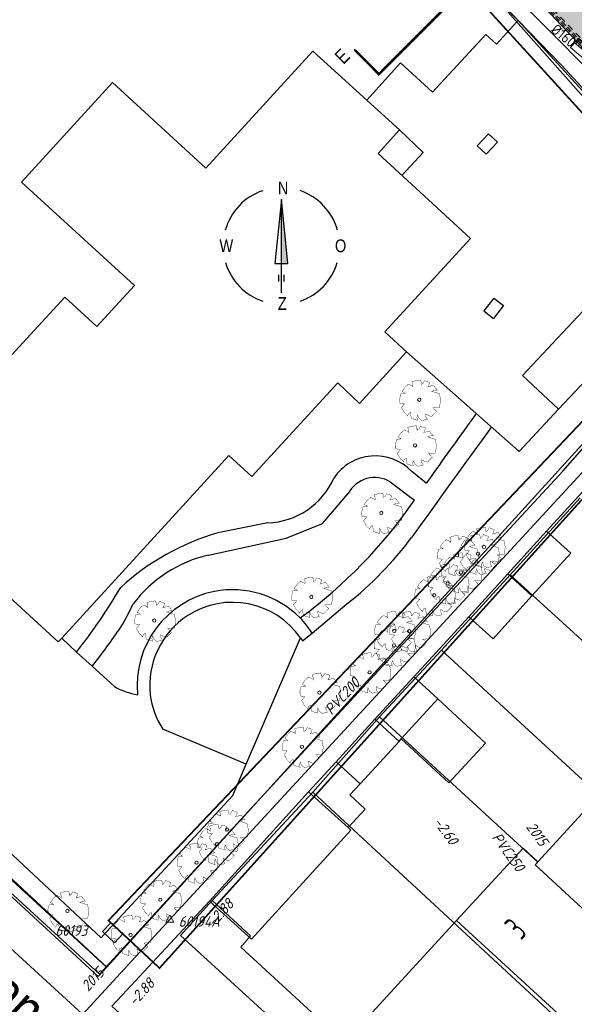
# Model space of a CAD drawing. Header units: metres. Extents: x 111546 to 149831, y 498798 to 507863.
# Tile 166 of 256: x 111850 to 111884, y 501524 to 501584. Entities that reach past the tile are written whole.
import ezdxf
from ezdxf.enums import TextEntityAlignment as Align

# ---------------------------------------------------------------- set-up
doc = ezdxf.new("R2010")
doc.units = ezdxf.units.M
for name, pattern in [('CENTER', [50.8, 31.75, -6.35, 6.35, -6.35]), ('DASHDOT', [25.4, 12.7, -6.35, 0, -6.35]), ('DASHDOT2', [12.7, 6.35, -3.175, 0, -3.175]), ('DASHED', [19.05, 12.7, -6.35]), ('JIS_02_0.7', [1.35, 0.75, -0.6])]:
    doc.linetypes.add(name, pattern=pattern)
for name, color, linetype in [('0-dwarsprofiel locatie', 5, 'CENTER'), ('0-noordpijl', 7, 'Continuous'), ('0-werkgrens', 210, 'FENCELINE1'), ('2-bs-Put Koppelstuk', 1, 'Continuous'), ('2-bs-Put Koppelstuk  nummer', 253, 'Continuous'), ('2-bs-Streng gemengd aanlegjaar', 252, 'Continuous'), ('2-bs-Streng regenwater  aanlegjaar', 252, 'Continuous'), ('2-bs-Streng regenwater  bobtot', 252, 'Continuous'), ('2-bs-Streng regenwater diameter', 252, 'Continuous'), ('2-bs-Streng verb vwa', 252, 'DASHED'), ('2-vw-DWA Put inspectie nummer', 54, 'Continuous'), ('2-vw-DWA-streng-volschuimen-PVC 200', 252, 'RI-VOLSCHUIMEN'), ('2-vw-Streng gemengd  bobtot', 54, 'Continuous'), ('2-vw-Streng gemengd diameter', 54, 'Continuous'), ('3-bs-straatkolk', 252, 'Continuous'), ('3-NW-HV-316010+318010-Afwerken zandbed voor wegfundering en menggranulaat-opp', 20, 'Continuous'), ('3-vw-band-ob 10x20', 53, 'JIS_02_0.7'), ('3-vw-HV-304010-Opbreken tegels-opp', 150, 'AI-KADASTRAAL'), ('B01_HOOFDGEBOUW', 1, 'Continuous'), ('B02_BIJGEBOUW', 1, 'Continuous'), ('B07_TUSSENMUUR', 1, 'Continuous'), ('B16_LUIFEL', 10, 'Continuous'), ('Default', 10, 'Continuous'), ('Q26_BOOM', 252, 'Continuous'), ('T02_RASTER', 252, 'Continuous'), ('V02_KNTOPENVERH', 252, 'Continuous'), ('V03_KNTTEGELPAD', 252, 'Continuous'), ('Z02_HUISNUMMER', 7, 'Continuous'), ('Z06_STRAATNAAM', 7, 'Continuous')]:
    doc.layers.add(name, color=color, linetype=linetype)
for name, color, linetype, lineweight in [('0-kadastrale percelen', 253, 'AI-KADASTRAAL', 9), ('2-nw-inlaat-hwa 160', 61, 'Continuous', 15), ('2-YY-kolkleiding HWA 160mm', 90, 'Continuous', 35), ('3-nw-band-trb18-20x20-achterkant-stelspecie', 103, 'DASHDOT2', 15), ('3-nw-band-trb18-20x20-voorkant-stelspecie', 103, 'Continuous', 15), ('3-nw-BSS-wit-tussen tegels en asfalt fietspad', 2, 'DASHED', 13), ('3-vw-asfalt-frezen 35 mm-hatch', 7, 'Continuous', 15), ('3-vw-kolk-trottoirkolk', 50, 'Continuous', 13)]:
    doc.layers.add(name, color=color, linetype=linetype, lineweight=lineweight)
doc.layers.add('3-nw-menggranulaat', color=7, linetype='Continuous', lineweight=13, true_color=0xebebeb)
doc.styles.get("Standard").update_dxf_attribs({"font": 'isocp-ie.shx'})
doc.styles.add('veysel', font='isocp-ie.shx', dxfattribs={"height": 0.1})
doc.styles.add('Zaanstad', font='ARIALN.TTF')
doc.styles.add('Zaanstad 1-500 2.5mm', font='ARIALN.TTF', dxfattribs={"height": 1.25})
doc.linetypes.add('AI-KADASTRAAL', pattern='A,5.5,-2,["K",Standard,S=1.8,R=0,X=0,Y=-0.9],-2,5.5,-2,[5,NLCS.SHX,S=0.75,R=0,X=0,Y=0],-2', length=19)
doc.linetypes.add('FENCELINE1', pattern='A,6.35,-2.54,[133,ltypeshp.shx,S=2.54,R=0,X=-2.54,Y=0],-2.54,25.4', length=36.83)
doc.linetypes.add('RI-VOLSCHUIMEN', pattern='A,0,[50,NLCS.SHX,S=0.5,R=0,X=0,Y=0],4', length=4)
pattern_1 = [(294.51638, (112010.33835, 501946.37295), (-0.2375469, -0.6359021), [0.4, -0.56]), (294.51638, (112010.27896, 501946.21397), (-0.2375469, -0.6359021), [0.16, -0.8]), (294.51638, (112010.49732, 501946.31356), (-0.2375469, -0.6359021), [0.16, -0.8])]

# ---------------------------------------------------------------- blocks, each defined once
blk = doc.blocks.new('Q26')
at = {"linetype": 'Continuous', "lineweight": 20, "const_width": 0.0225}
blk.add_lwpolyline([(0.757, 0.516), (1.237, 0.371), (1.308, -0.046), (1.235, -0.463), (0.83, -0.494), (1.061, -0.711), (0.757, -1.022), (0.565, -0.971), (0.395, -0.867), (0.404, -1.032), (0.49, -1.198), (0.163, -1.271), (-0.015, -1.136), (-0.097, -0.929), (-0.141, -1.084), (-0.112, -1.255), (-0.489, -1.131), (-0.532, -0.774), (-0.668, -0.854), (-0.707, -0.996), (-0.927, -0.766), (-1.083, -0.479), (-0.894, -0.246), (-1.181, -0.203), (-1.187, 0.104), (-1.122, 0.367), (-0.847, 0.398), (-1.04, 0.503), (-0.879, 0.749), (-0.663, 0.95), (-0.402, 0.826), (-0.388, 0.795), (-0.382, 0.942), (-0.452, 1.088), (-0.194, 1.172), (0.076, 1.199), (0.118, 1.07), (0.119, 0.935), (0.148, 0.935), (0.252, 1.031), (0.325, 1.167), (0.626, 1.059), (0.6, 0.925), (0.525, 0.78), (0.856, 0.885), (1.105, 0.593), (0.924, 0.584)], close=True, dxfattribs=at)
at = {"linetype": 'Continuous', "lineweight": 20}
blk.add_circle((0.001, -0.001), 0.0983, dxfattribs=at)
blk = doc.blocks.new('KOPP_1')
at = {"layer": '2-bs-Put Koppelstuk', "linetype": 'Continuous', "lineweight": 13}
for p, q in [((-0.516, 0.028), (-0.267, 0.459)), ((-0.516, 0.028), (-0.018, 0.028)), ((-0.018, 0.028), (-0.267, 0.459))]:
    blk.add_line(p, q, dxfattribs=at)
blk = doc.blocks.new('KOPP')
at = {"layer": '2-bs-Put Koppelstuk', "linetype": 'Continuous', "lineweight": 13}
blk.add_blockref('KOPP_1', (0.268, -0.183), dxfattribs=at)
blk = doc.blocks.new('KOLK_M')
at = {"color": 0}
for p, q in [((-0.404, 0.475), (-0.569, -0.255)), ((0.569, 0.255), (-0.404, 0.475)), ((0.569, 0.255), (0.404, -0.475)), ((0.404, -0.475), (-0.569, -0.255))]:
    blk.add_line(p, q, dxfattribs=at)
blk = doc.blocks.new('straatkolk_M')
at = {"linetype": 'Continuous'}
for p, q in [((-0.404, 0.475), (-0.569, -0.255)), ((0.569, 0.255), (-0.404, 0.475)), ((0.569, 0.255), (0.404, -0.475)), ((0.404, -0.475), (-0.569, -0.255))]:
    blk.add_line(p, q, dxfattribs=at)
blk = doc.blocks.new('Bestaande trottoirkolk')
for points in [[(-0.4, 0.374), (-0.4, 0.748)], [(-0.2, 0.374), (-0.2, 0.748)], [(0, 0.374), (0, 0.748)], [(0.2, 0.374), (0.2, 0.748)], [(0.4, 0.374), (0.4, 0.748)], [(-0.499, 0.374), (0.499, 0.374)]]:
    blk.add_lwpolyline(points)
at = {"rotation": 12.74062106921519}
blk.add_blockref('straatkolk_M', (0, 0.374), dxfattribs=at)
blk = doc.blocks.new('Noordpijl 3 Zaanstad')
at = {"layer": '0-noordpijl'}
for p, q in [((0, 14.5), (-2, -5.5)), ((2, -5.5), (0, 14.5)), ((0, -14.5), (0, 14.5)), ((-2, -5.5), (2, -5.5)), ((-0.75, -11), (-0.75, -9)), ((0.75, -9), (0.75, -11))]:
    blk.add_line(p, q, dxfattribs=at)
for start, end in [(108.7194, 164.2851), (15.7149, 71.3077), (196.4425, 251.2806), (288.6923, 343.5575)]:
    blk.add_arc((0, 0), 18.08, start, end, dxfattribs=at)
blk.add_solid([(0, 14.5), (2, -5.5), (0, -5.5)], dxfattribs=at)
at = {"layer": '0-noordpijl', "style": 'Zaanstad'}
for s, p in [('N', (-1.12, 15.97)), ('W', (-19.21, -1.93)), ('O', (16.61, -1.93)), ('Z', (-1.12, -19.83))]:
    blk.add_text(s, height=3.95, dxfattribs=at).set_placement(p)

msp = doc.modelspace()

# ---------------------------------------------------------------- hatches: boundary and pattern name
at = {"layer": '3-nw-menggranulaat', "ltscale": 0.02}
h = msp.add_hatch(color=256, dxfattribs=at)
h.dxf.hatch_style = 1
edge = h.paths.add_edge_path()
edge.add_arc((112001.698, 501254.9293), 191.0978, 65.157628, 68.54918, ccw=False)
edge.add_arc((112051.5937, 501362.7078), 72.3301, 58.728744, 65.15638, ccw=False)
edge.add_arc((112051.9885, 501363.7727), 71.2153, 53.128423, 58.555518, ccw=False)
edge.add_arc((112109.7502, 501439.076), 23.7066, 230.651268, 256.577824)
edge.add_line((112104.2473, 501416.0169), (112103.2894, 501419.9684))
edge.add_arc((112112.977, 501444.7965), 26.6512, 237.881473, 248.684987, ccw=False)
edge.add_arc((112164.7613, 501522.5479), 120.0615, 234.033446, 236.678612, ccw=False)
edge.add_arc((112059.1446, 501375.1409), 61.2836, 55.054594, 58.728773)
edge.add_arc((112051.5933, 501362.7072), 75.8308, 58.728773, 65.156409)
edge.add_arc((112001.698, 501254.9293), 194.5978, 65.157628, 68.549965)
edge.add_arc((110702.9936, 497927.1044), 3766.8587, 68.6746807, 68.8977944)
edge.add_arc((112177.1944, 501730.1081), 311.9351, 242.796586, 247.770921, ccw=False)
edge.add_arc((112034.708, 501452.9589), 0.305, 164.692197, 247.829501, ccw=False)
edge.add_line((112034.4139, 501453.0394), (112034.5326, 501453.2655))
edge.add_line((112034.5326, 501453.2655), (112031.5168, 501454.8335))
edge.add_line((112031.5168, 501454.8335), (112031.0519, 501453.9907))
edge.add_arc((112030.7892, 501454.1356), 0.3, 231.130165, 331.11964, ccw=False)
edge.add_line((112030.6009, 501453.902), (112028.9217, 501455.2555))
edge.add_arc((112008.6918, 501427.6832), 34.1977, 53.732452, 61.203333)
edge.add_arc((112196.9704, 501771.6456), 357.9235, 232.750083, 241.314196, ccw=False)
edge.add_arc((111980.5292, 501486.9543), 0.3, 141.946299, 226.274034, ccw=False)
edge.add_line((111980.293, 501487.1392), (111980.4168, 501487.2974))
edge.add_line((111980.4168, 501487.2974), (111977.7245, 501489.3714))
edge.add_line((111977.7245, 501489.3714), (111977.5962, 501489.2129))
edge.add_arc((111977.3591, 501489.3967), 0.3, 231.946299, 322.224152, ccw=False)
edge.add_arc((112183.8463, 501755.0102), 336.7335, 231.040572, 232.138425, ccw=False)
edge.add_arc((112182.5932, 501757.506), 337.8959, 220.566267, 231.471905, ccw=False)
edge.add_line((111925.9091, 501537.7631), (111924.814, 501538.9138))
edge.add_line((111924.814, 501538.9138), (111924.2688, 501539.4794))
edge.add_line((111924.2688, 501539.4794), (111923.5727, 501540.1514))
edge.add_line((111923.5727, 501540.1514), (111923.062, 501540.6079))
edge.add_line((111923.062, 501540.6079), (111921.6684, 501541.8303))
edge.add_line((111921.6684, 501541.8303), (111920.9772, 501542.4758))
edge.add_line((111920.9772, 501542.4758), (111919.1418, 501544.1465))
edge.add_line((111919.1418, 501544.1465), (111913.4894, 501549.4428))
edge.add_line((111913.4894, 501549.4428), (111910.022, 501552.7518))
edge.add_arc((111923.8992, 501567.7123), 20.4057, 215.191701, 227.151168, ccw=False)
edge.add_line((111907.2231, 501555.9522), (111906.5301, 501556.9348))
edge.add_line((111906.5301, 501556.9348), (111901.6864, 501564.2844))
edge.add_arc((111902.3519, 501564.7283), 0.8, 131.723992, 213.705976, ccw=False)
edge.add_line((111901.8195, 501565.3254), (111902.7886, 501566.1896))
edge.add_line((111902.7886, 501566.1896), (111900.5994, 501568.6589))
edge.add_line((111900.5994, 501568.6589), (111900.1549, 501568.2625))
edge.add_arc((111899.6225, 501568.8596), 0.8, 216.717072, 311.723992, ccw=False)
edge.add_line((111898.9812, 501568.3813), (111897.54, 501570.3136))
edge.add_arc((111772.2737, 501477.014), 156.1937, 36.679082, 48.164313)
edge.add_line((111876.4543, 501593.3878), (111874.8319, 501591.4998))
edge.add_arc((111771.4048, 501476.2953), 154.8201, 36.700144, 48.083473, ccw=False)
edge.add_line((111895.5355, 501568.8199), (111898.8593, 501564.0338))
edge.add_line((111898.8593, 501564.0338), (111905.3584, 501554.1339))
edge.add_line((111905.3584, 501554.1339), (111906.9046, 501552.4156))
edge.add_line((111906.9046, 501552.4156), (111913.78, 501545.912))
edge.add_arc((111912.8891, 501544.9653), 1.3, -43.260185, 46.739815, ccw=False)
edge.add_line((111913.8359, 501544.0744), (111913.7325, 501543.9646))
edge.add_line((111913.7325, 501543.9646), (111915.8445, 501541.9772))
edge.add_line((111915.8445, 501541.9772), (111915.9441, 501542.0831))
edge.add_arc((111916.8908, 501541.1922), 1.3, 47.690382, 136.739815, ccw=False)
edge.add_line((111917.7659, 501542.1535), (111919.3503, 501540.7113))
edge.add_line((111919.3503, 501540.7113), (111920.0576, 501540.0508))
edge.add_line((111920.0576, 501540.0508), (111921.471, 501538.811))
edge.add_line((111921.471, 501538.811), (111921.9389, 501538.3928))
edge.add_line((111921.9389, 501538.3928), (111922.5707, 501537.7827))
edge.add_line((111922.5707, 501537.7827), (111923.0807, 501537.2536))
edge.add_line((111923.0807, 501537.2536), (111924.129, 501536.1523))
edge.add_arc((112182.606, 501757.5182), 340.3135, 220.57754, 231.46588)
edge.add_arc((112197.293, 501772.0462), 360.8357, 231.07875, 241.303034)
edge.add_arc((112007.7091, 501426.1344), 33.6227, 49.733433, 60.964551, ccw=False)
edge.add_arc((112028.8645, 501451.2589), 0.7839, -83.369488, 42.653983, ccw=False)
edge.add_line((112028.955, 501450.4803), (112031.5441, 501448.28))
edge.add_line((112031.5441, 501448.28), (112031.8857, 501448.6756))
edge.add_arc((112033.171, 501447.5628), 1.7, 62.971695, 139.114616, ccw=False)
edge.add_arc((112177.1547, 501730.0166), 315.3354, 242.989412, 247.77186)
edge.add_arc((110974.1351, 498626.0188), 3013.6949, 68.6444967, 68.9242664, ccw=False)
edge = h.paths.add_edge_path()
edge.add_line((112111.9121, 501441.0392), (112112.1191, 501440.9125))
edge.add_line((112112.1191, 501440.9125), (112110.4333, 501438.1575))
edge.add_line((112110.4333, 501438.1575), (112110.375, 501438.2061))
edge.add_arc((112108.6256, 501435.7054), 3.0518, 55.025034, 92.901728)
edge.add_arc((112109.2258, 501423.8652), 14.9073, 92.901728, 99.238728)
edge.add_arc((112100.3974, 501478.1406), 40.0815, 269.480733, 279.238728, ccw=False)
edge.add_arc((112100.3155, 501469.1003), 31.0408, 252.560441, 269.480733, ccw=False)
edge.add_arc((112170.1164, 501691.2975), 263.9437, 245.240897, 252.560441, ccw=False)
edge.add_line((112059.5757, 501451.6164), (112050.7963, 501455.6654))
edge.add_line((112050.7963, 501455.6654), (112047.4499, 501457.2685))
edge.add_arc((112190.023, 501757.5748), 332.4319, 243.111802, 244.603553, ccw=False)
edge.add_arc((112039.3202, 501460.3675), 0.8, 63.2445, 152.486794)
edge.add_line((112038.6106, 501460.7371), (112037.8612, 501459.2982))
edge.add_line((112037.8612, 501459.2982), (112034.9344, 501460.8226))
edge.add_line((112034.9344, 501460.8226), (112035.6742, 501462.2431))
edge.add_arc((112034.9647, 501462.6126), 0.8, 332.487618, 420.593809)
edge.add_arc((112275.291, 501908.2182), 505.4817, 235.788916, 241.662589, ccw=False)
edge.add_line((111991.0872, 501490.1991), (111991.0604, 501489.3846))
edge.add_line((111991.0604, 501489.3846), (111990.3902, 501488.4659))
edge.add_line((111990.3902, 501488.4659), (111990.2041, 501488.6082))
edge.add_line((111990.2041, 501488.6082), (111990.0793, 501488.4452))
edge.add_line((111990.0793, 501488.4452), (111977.7692, 501497.8639))
edge.add_line((111977.7692, 501497.8639), (111977.565, 501498.0276))
edge.add_line((111977.565, 501498.0276), (111978.095, 501498.6415))
edge.add_line((111978.095, 501498.6415), (111979.39, 501499.3726))
edge.add_arc((111997.1799, 501521.5675), 28.4446, 224.078462, 231.286891, ccw=False)
edge.add_arc((112011.2297, 501537.5601), 49.6925, 220.733755, 226.05653, ccw=False)
edge.add_arc((112004.0606, 501531.3864), 40.2315, 216.40767, 220.733755, ccw=False)
edge.add_arc((111935.6825, 501480.9596), 44.7298, 36.40767, 46.828822)
edge.add_line((111966.2858, 501513.5816), (111959.0785, 501520.3429))
edge.add_arc((111919.1455, 501479.1951), 57.3392, 45.858344, 48.741754)
edge.add_arc((111890.7668, 501446.8448), 100.3729, 48.741754, 56.755786)
edge.add_arc((111976.1671, 501575.8307), 54.3253, 222.881484, 236.004124, ccw=False)
edge.add_arc((112182.606, 501757.5182), 329.3135, 218.703715, 221.603545, ccw=False)
edge.add_line((111925.6131, 501551.6007), (111920.7591, 501557.616))
edge.add_arc((111461.8769, 501177.7845), 595.6885, 39.6156525, 41.2763376)
edge.add_arc((111908.9574, 501570.2273), 0.8, 41.276338, 131.661594)
edge.add_line((111908.4257, 501570.825), (111908.1369, 501570.568))
edge.add_line((111908.1369, 501570.568), (111905.8768, 501573.1081))
edge.add_line((111905.8768, 501573.1081), (111906.175, 501573.3734))
edge.add_arc((111905.6432, 501573.9711), 0.8, 311.661594, 401.757908)
edge.add_arc((111461.8769, 501177.7845), 595.6885, 41.757908, 42.8449809)
edge.add_line((111898.6335, 501582.8629), (111897.607, 501581.9109))
edge.add_line((111897.607, 501581.9109), (111894.0227, 501585.7427))
edge.add_line((111894.0227, 501585.7427), (111895.0401, 501586.7032))
edge.add_arc((111980.691, 501669.1707), 118.899, 222.95778, 223.915217, ccw=False)
edge.add_arc((112803.4011, 502423.9206), 1235.3633, 220.7094983, 222.5739803, ccw=False)
edge.add_line((111866.9632, 501618.1869), (111868.8255, 501619.8336))
edge.add_arc((112774.578, 502398.8635), 1194.6862, 220.6985415, 222.6242771)
edge.add_arc((111460.9003, 501176.9176), 599.4937, 39.6184709, 43.5335799, ccw=False)
edge.add_line((111922.6949, 501559.1981), (111927.5614, 501553.1673))
edge.add_arc((112098.3634, 501688.0234), 217.6223, 218.292712, 220.747944)
edge.add_line((111933.4953, 501545.9742), (111937.5449, 501541.2959))
edge.add_arc((111972.5269, 501571.5771), 46.2676, 220.880204, 236.755786)
edge.add_arc((111890.7668, 501446.8448), 102.8729, 48.741754, 56.755786, ccw=False)
edge.add_arc((111919.1455, 501479.1951), 59.8392, 45.878833, 48.741754, ccw=False)
edge.add_line((111960.8042, 501522.1518), (111967.9962, 501515.4049))
edge.add_arc((111935.6825, 501480.9596), 47.2298, 36.40767, 46.828822, ccw=False)
edge.add_arc((112004.0606, 501531.3864), 37.7315, 216.40767, 220.733755)
edge.add_arc((112011.2297, 501537.5601), 47.1925, 220.733755, 226.109459)
edge.add_arc((111997.1799, 501521.5675), 25.9446, 223.984111, 233.568585)
edge.add_line((111981.7724, 501500.6933), (111991.3844, 501493.8705))
edge.add_arc((112275.291, 501908.2182), 502.2817, 235.581477, 241.662589)
edge.add_line((112036.8764, 501466.1261), (112048.8348, 501460.1532))
edge.add_line((112048.8348, 501460.1532), (112052.1577, 501458.5615))
edge.add_line((112052.1577, 501458.5615), (112060.9159, 501454.5222))
edge.add_arc((112170.1164, 501691.2975), 260.7437, 245.240897, 252.560441)
edge.add_arc((112100.3155, 501469.1003), 27.8408, 252.560441, 257.847441)
edge.add_line((112094.4546, 501441.8834), (112094.9128, 501441.7597))
edge.add_arc((112099.9286, 501461.9459), 20.8, 256.046006, 272.714969)
edge.add_line((112100.9139, 501441.1693), (112103.5978, 501441.3677))
at = {"layer": '3-vw-asfalt-frezen 35 mm-hatch', "ltscale": 0.02}
h = msp.add_hatch(dxfattribs=at)
h.set_pattern_fill('ANSI31', color=256, scale=0.2)
h.set_pattern_definition([(2.41437, (112072.4718, 501440.149), (-0.0267502, 0.6344363), [])])
edge = h.paths.add_edge_path()
edge.add_line((111915.4115, 501550.819), (111911.0712, 501556.1588))
edge.add_line((111911.0712, 501556.1588), (111905.7082, 501562.7078))
edge.add_line((111905.7082, 501562.7078), (111901.7905, 501567.4712))
edge.add_line((111901.7905, 501567.4712), (111900.6033, 501568.8648))
edge.add_line((111900.6033, 501568.8648), (111899.3454, 501570.2717))
edge.add_line((111899.3454, 501570.2717), (111893.2578, 501577.0527))
edge.add_line((111893.2578, 501577.0527), (111890.436, 501580.1264))
edge.add_line((111890.436, 501580.1264), (111887.6996, 501583.0174))
edge.add_line((111887.6996, 501583.0174), (111885.4288, 501585.3956))
edge.add_line((111885.4288, 501585.3956), (111880.9887, 501589.9036))
edge.add_line((111880.9887, 501589.9036), (111878.7377, 501592.057))
edge.add_line((111878.7377, 501592.057), (111875.2148, 501595.3199))
edge.add_line((111875.2148, 501595.3199), (111871.2283, 501598.8115))
edge.add_line((111871.2283, 501598.8115), (111867.713, 501601.7415))
edge.add_line((111867.713, 501601.7415), (111864.9499, 501604.0445))
edge.add_line((111864.9499, 501604.0445), (111861.8981, 501606.5882))
edge.add_line((111861.8981, 501606.5882), (111861.3599, 501607.0368))
edge.add_line((111861.3599, 501607.0368), (111867.7542, 501614.0278))
edge.add_line((111867.7542, 501614.0278), (111871.2431, 501610.4406))
edge.add_line((111871.2431, 501610.4406), (111879.2428, 501601.6827))
edge.add_line((111879.2428, 501601.6827), (111884.0327, 501596.5841))
edge.add_line((111884.0327, 501596.5841), (111887.9656, 501592.4934))
edge.add_line((111887.9656, 501592.4934), (111893.2896, 501586.9351))
edge.add_line((111893.2896, 501586.9351), (111899.1588, 501580.6668))
edge.add_line((111899.1588, 501580.6668), (111902.4106, 501577.1159))
edge.add_line((111902.4106, 501577.1159), (111906.8217, 501572.1881))
edge.add_line((111906.8217, 501572.1881), (111913.4938, 501564.5296))
edge.add_line((111913.4938, 501564.5296), (111920.2551, 501556.4633))
edge.add_line((111920.2551, 501556.4633), (111915.4396, 501550.8512))
at = {"layer": '3-vw-HV-304010-Opbreken tegels-opp', "ltscale": 0.01}
h = msp.add_hatch(dxfattribs=at)
h.set_pattern_fill('GOST_GLASS', color=256, scale=0.08)
h.set_pattern_definition(pattern_1)
h.paths.add_polyline_path([(111847.5557, 501559.5934), (111848.972, 501558.2938), (111850.4164, 501559.868), (111849.0001, 501561.1676)], flags=9)
h = msp.add_hatch(dxfattribs=at)
h.set_pattern_fill('GOST_GLASS', color=256, scale=0.08)
h.set_pattern_definition(pattern_1)
h.paths.add_polyline_path([(111838.2495, 501532.0057), (111850.2498, 501521.0323), (111852.8685, 501523.896), (111840.8681, 501534.8694)], flags=9)
h = msp.add_hatch(dxfattribs=at)
h.set_pattern_fill('GOST_GLASS', color=256, scale=0.08)
h.set_pattern_definition(pattern_1)
h.paths.add_polyline_path([(111880.7831, 501527.2371), (111881.5582, 501528.0818), (111879.9974, 501529.5139), (111879.2224, 501528.6692)], flags=9)
h = msp.add_hatch(dxfattribs=at)
h.set_pattern_fill('GOST_GLASS', color=256, scale=0.08)
h.set_pattern_definition(pattern_1)
h.paths.add_polyline_path([(111875.8764, 501522.0071), (111876.4676, 501522.6515), (111874.9756, 501524.0205), (111874.3843, 501523.3762)], flags=9)

# ---------------------------------------------------------------- linework, layer by layer
at = {"layer": '0-dwarsprofiel locatie'}
for points in [[(111871.985, 501580.494, 0.15, 0.15, 0), (111892.9268, 501601.4458, 0.15, 0.15, 0), (111892.0457, 501602.3246, 1, 0, 0), (111891.3762, 501602.9924, 0.15, 0.15, 0)], [(111874.1724, 501582.6823, 0.15, 0.15, 0), (111871.9847, 501580.4943, 0.15, 0.15, 0), (111871.1058, 501581.3752, 1, 0, 0), (111870.4378, 501582.0445, 0.15, 0.15, 0)]]:
    msp.add_lwpolyline(points, format="xyseb", dxfattribs=at)
at = {"layer": '0-kadastrale percelen', "ltscale": 0.25}
for p, q in [((111884.263, 501554.643), (111879.998, 501549.949)), ((111879.998, 501549.949), (111875.804, 501545.341)), ((111879.998, 501549.949), (111900.028, 501531.634)), ((111875.804, 501545.341), (111872.023, 501541.275)), ((111872.023, 501541.275), (111867.943, 501536.681)), ((111867.943, 501536.681), (111861.807, 501530.083)), ((111867.943, 501536.681), (111886.753, 501519.303)), ((111861.807, 501530.083), (111859.872, 501527.947))]:
    msp.add_line(p, q, dxfattribs=at)
for points in [[(111855.372, 501526.013), (111893.36, 501567.77), (111893.45, 501568.62), (111892.87, 501569.54), (111890.539, 501572.672), (111889.29, 501574.14), (111880.24, 501584.04), (111874.5, 501589.59), (111872.381, 501591.505)], [(111875.804, 501545.341), (111885.435, 501536.495), (111885.585, 501536.659), (111891.355, 501531.36), (111891.507, 501531.525), (111896.051, 501527.352)], [(111834.318, 501544.357), (111834.867, 501544.955), (111845.315, 501535.322), (111855.372, 501526.013)], [(111834.318, 501544.357), (111854.854, 501525.443), (111855.372, 501526.013)], [(111872.023, 501541.275), (111881.683, 501532.408), (111881.53, 501532.241), (111887.267, 501526.969), (111887.115, 501526.804), (111890.617, 501523.586)], [(111880.135, 501511.966), (111863.552, 501527.227), (111864.147, 501527.912), (111861.807, 501530.083)], [(111859.872, 501527.947), (111878.92, 501510.545), (111880.135, 501511.966)]]:
    msp.add_lwpolyline(points, dxfattribs=at)
at = {"layer": '0-werkgrens', "ltscale": 0.1, "const_width": 0.1}
msp.add_lwpolyline([(111841.4974, 501608.7142), (111842.0694, 501608.1966), (111846.6856, 501612.7369), (111872.1321, 501591.5722), (111893.1645, 501568.5292), (111855.4756, 501528.853), (111858.5918, 501525.9468), (111892.0218, 501563.0053), (111911.6148, 501544.9523), (111907.9631, 501540.9947), (111911.0322, 501538.0656), (111912.1349, 501539.3251), (111930.2967, 501523.1003), (111929.5103, 501522.1989), (111948.8409, 501504.2192)], dxfattribs=at)
at = {"layer": '2-bs-Streng verb vwa', "flags": 128}
msp.add_lwpolyline([(111796.8244, 501573.3439), (111852.7242, 501521.8715)], dxfattribs=at)
at = {"layer": '2-bs-Streng verb vwa', "elevation": 0.35, "flags": 128}
msp.add_lwpolyline([(111859.225, 501528.908), (111852.724, 501521.871)], dxfattribs=at)
at = {"layer": '2-vw-DWA-streng-volschuimen-PVC 200', "ltscale": 0.4, "elevation": 0.35, "flags": 128}
msp.add_lwpolyline([(111859.225, 501528.908), (111893.307, 501565.849)], dxfattribs=at)
at = {"layer": '2-YY-kolkleiding HWA 160mm', "ltscale": 0.06, "elevation": 0}
msp.add_lwpolyline([(111828.249, 501636.1008), (111836.0379, 501628.8187), (111839.3843, 501619.8811), (111845.2137, 501615.0237), (111865.5595, 501598.7664), (111873.5148, 501592.1153), (111885.0163, 501580.5004), (111892.5474, 501572.2688), (111894.6902, 501569.1399)], dxfattribs=at)
at = {"layer": '3-nw-band-trb18-20x20-achterkant-stelspecie', "ltscale": 0.05}
msp.add_lwpolyline([(111881.8163, 501588.7726, -0.011154), (111900.0037, 501569.3335, -0.0112701)], format="xyb", dxfattribs=at)
at = {"layer": '3-nw-band-trb18-20x20-voorkant-stelspecie'}
msp.add_lwpolyline([(111859.3287, 501608.5505), (111872.1329, 501597.86, -0.0214766), (111881.9592, 501588.9125, -0.011266), (111900.15, 501569.463)], format="xyb", dxfattribs=at)
at = {"layer": '3-nw-BSS-wit-tussen tegels en asfalt fietspad', "ltscale": 0.025}
for points in [[(111874.4294, 501594.9091), (111875.8692, 501593.6318, -0.0513492), (111897.3797, 501570.194, -0.0513492)], [(111874.4957, 501594.9839), (111875.9355, 501593.7066, -0.0513492), (111897.4599, 501570.2537, -0.0513492)], [(111872.9694, 501593.2633), (111874.4092, 501591.986, -0.0513492), (111895.615, 501568.8803, -0.0513492)], [(111873.0358, 501593.3381), (111874.4756, 501592.0608, -0.0512641), (111895.696, 501568.939, 147.0555807)]]:
    msp.add_lwpolyline(points, format="xyb", dxfattribs=at)
at = {"layer": '3-NW-HV-316010+318010-Afwerken zandbed voor wegfundering en menggranulaat-opp', "ltscale": 0.02, "elevation": 0}
for points in [[(111972.1184, 501493.1691, -0.0476208), (111925.9091, 501537.7631), (111924.814, 501538.9138), (111924.2688, 501539.4794), (111923.5727, 501540.1514), (111923.062, 501540.6079), (111921.6684, 501541.8303), (111920.9772, 501542.4758), (111919.1418, 501544.1465), (111913.4894, 501549.4428), (111910.022, 501552.7518, -0.0522304), (111907.2231, 501555.9522), (111906.5301, 501556.9348), (111901.6864, 501564.2844, -0.3737951), (111901.8195, 501565.3254), (111902.7886, 501566.1896), (111900.5994, 501568.6589), (111900.1549, 501568.2625, -0.4400466), (111898.9812, 501568.3813), (111897.54, 501570.3136, 0.0501558), (111876.4543, 501593.3878)], [(111874.8319, 501591.4998, -0.04971), (111895.5355, 501568.8199), (111898.8593, 501564.0338), (111905.3584, 501554.1339), (111906.9046, 501552.4156), (111913.78, 501545.912, -0.4142136), (111913.8359, 501544.0744), (111913.7325, 501543.9646), (111915.8445, 501541.9772), (111915.9441, 501542.0831, -0.4093626), (111917.7659, 501542.1535), (111919.3503, 501540.7113), (111920.0576, 501540.0508), (111921.471, 501538.811), (111921.9389, 501538.3928), (111922.5707, 501537.7827), (111923.0807, 501537.2536), (111924.129, 501536.1523, 0.0475451), (111970.5973, 501491.3123, 0.0446415)]]:
    msp.add_lwpolyline(points, format="xyb", dxfattribs=at)
at = {"layer": '3-vw-band-ob 10x20', "ltscale": 0.5}
msp.add_lwpolyline([(111869.73, 501596.53), (111872.94, 501593.74), (111875.9, 501591.02), (111878.8, 501588.25), (111881.66, 501585.43), (111884.58, 501582.41), (111887.47, 501579.29), (111890.76, 501575.48), (111893.29, 501572.35), (111894.49, 501570.72), (111895.86, 501568.59)], dxfattribs=at)
at = {"layer": 'B01_HOOFDGEBOUW'}
msp.add_line((111881.686, 501532.441), (111885.394, 501536.493), dxfattribs=at)
for points in [[(111850.165, 501573.911), (111855.722, 501579.995), (111861.417, 501574.758), (111867.948, 501581.889), (111873.244, 501577.092), (111871.935, 501575.646), (111877.576, 501570.468), (111872.348, 501564.772), (111873.677, 501563.562), (111870.801, 501560.403), (111869.47, 501561.666), (111864.235, 501555.939), (111862.831, 501557.223), (111852.6246, 501546.0894)], [(111850.165, 501573.911), (111855.722, 501579.995), (111861.417, 501574.758), (111867.948, 501581.889), (111873.244, 501577.092), (111871.935, 501575.646), (111877.576, 501570.468), (111872.348, 501564.772), (111873.677, 501563.562), (111870.801, 501560.403), (111869.47, 501561.666), (111864.235, 501555.939), (111862.831, 501557.223), (111852.6246, 501546.0894)], [(111848.854, 501562.595), (111852.813, 501566.889), (111854.762, 501565.099), (111857.066, 501567.607), (111850.165, 501573.911)], [(111848.854, 501562.595), (111852.813, 501566.889), (111854.762, 501565.099), (111857.066, 501567.607), (111850.165, 501573.911)], [(111852.6246, 501546.0894), (111852.406, 501545.851), (111845.897, 501551.819)], [(111852.6246, 501546.0894), (111852.406, 501545.851), (111845.897, 501551.819)], [(111876.732, 501528.854), (111880.79, 501533.265), (111881.686, 501532.441)], [(111876.732, 501528.854), (111870.47, 501522.045), (111877.135, 501515.915), (111883.397, 501522.723)]]:
    msp.add_lwpolyline(points, dxfattribs=at)
at = {"layer": 'B02_BIJGEBOUW'}
for p, q in [((111882.954, 501560.058), (111887.537, 501564.936)), ((111882.954, 501560.058), (111887.537, 501564.936)), ((111882.226, 501552.617), (111879.849, 501549.999)), ((111882.226, 501552.617), (111879.849, 501549.999)), ((111879.849, 501549.999), (111877.473, 501547.381)), ((111879.849, 501549.999), (111877.473, 501547.381)), ((111874.111, 501543.724), (111871.739, 501541.133)), ((111874.111, 501543.724), (111871.739, 501541.133)), ((111875.586, 501542.373), (111874.111, 501543.724)), ((111875.586, 501542.373), (111874.111, 501543.724)), ((111873.352, 501539.934), (111875.586, 501542.373)), ((111871.739, 501541.133), (111869.366, 501538.543)), ((111870.841, 501537.193), (111873.214, 501539.783)), ((111873.214, 501539.783), (111873.352, 501539.934)), ((111869.366, 501538.543), (111867.695, 501536.703)), ((111869.366, 501538.543), (111870.841, 501537.193)), ((111861.644, 501530.04), (111867.695, 501536.703)), ((111867.695, 501536.703), (111870.1, 501534.519))]:
    msp.add_line(p, q, dxfattribs=at)
for points in [[(111885.327, 501566.985), (111880.744, 501562.107), (111882.954, 501560.058)], [(111885.327, 501566.985), (111880.744, 501562.107), (111882.954, 501560.058)], [(111881.33, 501548.655), (111883.707, 501551.273), (111882.226, 501552.617)], [(111881.33, 501548.655), (111883.707, 501551.273), (111882.226, 501552.617)], [(111877.473, 501547.381), (111878.954, 501546.037), (111881.33, 501548.655)], [(111877.473, 501547.381), (111878.954, 501546.037), (111881.33, 501548.655)], [(111873.352, 501539.934), (111876.249, 501537.243), (111878.5, 501539.665), (111875.586, 501542.373)], [(111870.841, 501537.193), (111870.212, 501536.515), (111871.147, 501535.646), (111870.1, 501534.519)], [(111870.1, 501534.519), (111870.264, 501534.37), (111864.213, 501527.707), (111861.644, 501530.04)]]:
    msp.add_lwpolyline(points, dxfattribs=at)
at = {"layer": 'B07_TUSSENMUUR'}
for p, q in [((111879.849, 501549.999), (111881.33, 501548.655)), ((111871.739, 501541.133), (111873.214, 501539.783)), ((111876.732, 501528.854), (111883.397, 501522.723))]:
    msp.add_line(p, q, dxfattribs=at)
msp.add_lwpolyline([(111881.686, 501532.441), (111881.516, 501532.257), (111887.285, 501526.951), (111887.116, 501526.767)], dxfattribs=at)
at = {"layer": 'B16_LUIFEL'}
msp.add_lwpolyline([(111873.244, 501577.092), (111874.69, 501575.718), (111873.394, 501574.307)], dxfattribs=at)
at = {"layer": 'T02_RASTER', "ltscale": 0.25}
for p, q in [((111879.526, 501584.659), (111891.814, 501570.826)), ((111875.748, 501545.366), (111875.745, 501545.369))]:
    msp.add_line(p, q, dxfattribs=at)
at = {"layer": 'V02_KNTOPENVERH'}
for p, q in [((111874.879, 501555.539), (111873.99, 501556.251)), ((111872.679, 501555.613), (111874.154, 501554.51)), ((111865.201, 501553.118), (111862.151, 501552.515)), ((111867.917, 501546.392), (111870.036, 501548.173))]:
    msp.add_line(p, q, dxfattribs=at)
for points in [[(111806.16, 501566.85), (111836.272, 501539.266), (111854.87, 501522.24)], [(111806.16, 501566.85), (111836.272, 501539.266), (111854.87, 501522.24)], [(111861.591, 501551.155), (111866.326, 501552.176), (111868.536, 501553.072), (111870.114, 501554.899)]]:
    msp.add_lwpolyline(points, dxfattribs=at)
for centre, radius, start, end in [((112591.8987, 501045.0392), 880.1859, 144.209205, 144.5500984), ((113541.7182, 500350.4761), 2055.6155, 143.9919563, 144.223301), ((111871.7728, 501554.1522), 3.053, 43.42828, 146.3938), ((111865.047, 501557.6874), 4.572, 271.930158, 336.194966), ((111871.7291, 501554.0613), 1.8194, 58.52532, 152.585114), ((111849.8617, 501571.1136), 29.4244, 306.033824, 325.647657), ((111866.5003, 501537.832), 15.3136, 106.49992, 132.16879), ((111856.8546, 501564.9419), 21.3295, 308.169654, 323.47113), ((111863.3965, 501543.3025), 8.0574, 102.948585, 142.817604), ((111825.0766, 501567.5304), 36.1466, 321.908649, 329.495101), ((111845.5555, 501553.308), 12.5232, 328.410483, 335.787578), ((111822.1208, 501569.881), 41.2079, 321.747509, 325.849253)]:
    msp.add_arc(centre, radius, start, end, dxfattribs=at)
at = {"layer": 'V03_KNTTEGELPAD'}
for p, q in [((111873.303, 501581.185), (111871.24, 501578.907)), ((111883.215, 501556.27), (111887.648, 501561.327)), ((111883.215, 501556.27), (111887.648, 501561.327)), ((111883.215, 501556.27), (111887.648, 501561.327)), ((111882.226, 501552.617), (111889.763, 501560.877)), ((111863.98, 501535.476), (111883.215, 501556.27)), ((111863.98, 501535.476), (111883.215, 501556.27)), ((111874.111, 501543.724), (111877.473, 501547.381)), ((111853.525, 501545.231), (111852.6246, 501546.0894)), ((111853.525, 501545.231), (111852.6246, 501546.0894)), ((111863.873, 501538.4), (111867.192, 501546.093)), ((111853.525, 501545.231), (111854.481, 501544.368)), ((111854.481, 501544.368), (111855.844, 501543.129)), ((111837.9601, 501541.11), (111854.9311, 501525.5735)), ((111837.9601, 501541.11), (111854.9311, 501525.5735)), ((111863.873, 501538.4), (111858.788, 501540.523)), ((111863.873, 501538.4), (111858.788, 501540.523)), ((111855.339, 501526.019), (111863.98, 501535.476)), ((111855.339, 501526.019), (111863.98, 501535.476)), ((111861.644, 501530.04), (111856.3163, 501524.3054)), ((111861.644, 501530.04), (111856.3163, 501524.3054)), ((111855.0195, 501527.7871), (111855.364, 501528.16)), ((111855.0195, 501527.7871), (111855.364, 501528.16)), ((111855.339, 501526.019), (111854.9311, 501525.5735)), ((111855.339, 501526.019), (111854.9311, 501525.5735))]:
    msp.add_line(p, q, dxfattribs=at)
for points in [[(111893.45, 501568.62), (111892.87, 501569.54), (111891.88, 501570.89), (111889.29, 501574.14), (111886.02, 501577.92), (111883.16, 501581.02), (111880.496, 501583.776), (111877.43, 501586.81), (111874.5, 501589.59)], [(111873.303, 501581.185), (111875.262, 501579.388), (111878.507, 501582.925), (111879.164, 501582.323), (111880.406, 501583.678), (111880.496, 501583.776)], [(111882.954, 501560.058), (111880.545, 501557.478), (111873.677, 501563.562)], [(111867.192, 501546.093), (111867.321, 501545.922), (111867.917, 501546.392)], [(111855.0195, 501527.7871), (111835.379, 501546.166), (111834.451, 501545.161), (111855.339, 501526.019)], [(111855.0195, 501527.7871), (111835.379, 501546.166), (111834.451, 501545.161), (111855.339, 501526.019)], [(111855.364, 501528.16), (111863.071, 501536.485), (111863.873, 501538.4)], [(111855.364, 501528.16), (111863.071, 501536.485), (111863.873, 501538.4)], [(111856.3163, 501524.3054), (111855.686, 501523.627), (111868.682, 501511.771)], [(111856.3163, 501524.3054), (111855.686, 501523.627), (111868.682, 501511.771)]]:
    msp.add_lwpolyline(points, dxfattribs=at)
for centre, radius, start, end in [((111863.0908, 501543.1869), 5.8613, 101.283199, 185.452473), ((111863.0364, 501543.207), 5.8312, 44.843091, 100.79746), ((111863.0454, 501543.2224), 5.0433, 34.694434, 122.833052), ((111863.0811, 501543.1974), 5.0836, 123.017981, 186.283529), ((111862.1039, 501542.4776), 7.0082, 33.955402, 43.695097), ((111857.884, 501546.6543), 4.073, 239.943063, 261.130179), ((111863.1419, 501543.2807), 5.1538, 187.129768, 212.349162)]:
    msp.add_arc(centre, radius, start, end, dxfattribs=at)

# ---------------------------------------------------------------- block references
at = {"layer": '0-noordpijl', "xscale": 0.1968582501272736, "yscale": 0.1968582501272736, "zscale": 0.1968582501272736}
msp.add_blockref('Noordpijl 3 Zaanstad', (111866.0313, 501570.0148), dxfattribs=at)
at = {"layer": '3-bs-straatkolk'}
for p, rotation in [((111878.602, 501576.232), 59.44204049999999), ((111878.985, 501566.213), 65.0384325), ((111855.728, 501528.105), 149.6829356)]:
    msp.add_blockref('KOLK_M', p, dxfattribs=dict(at, rotation=rotation))
at = {"layer": '3-vw-kolk-trottoirkolk', "rotation": 320.3625480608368}
msp.add_blockref('Bestaande trottoirkolk', (111884.0675, 501581.7962), dxfattribs=at)
at = {"layer": 'Default'}
msp.add_blockref('KOPP', (111859.2255, 501528.9077), dxfattribs=at)
at = {"layer": 'Q26_BOOM'}
for p in [(111874.447, 501560.629), (111874.192, 501557.842), (111872.134, 501553.726), (111878.393, 501551.652), (111876.756, 501551.143), (111878.041, 501551.232), (111876.99, 501550.091), (111876.185, 501549.415), (111867.859, 501548.599), (111875.363, 501548.704), (111858.268, 501547.155), (111872.918, 501546.524), (111873.835, 501546.509), (111872.908, 501545.638), (111871.415, 501543.995), (111868.353, 501542.76), (111867.282, 501539.455), (111862.71, 501534.4), (111862.091, 501533.518), (111860.855, 501532.382), (111858.637, 501530.122), (111852.968, 501529.438), (111856.821, 501527.971)]:
    msp.add_blockref('Q26', p, dxfattribs=at)

# ---------------------------------------------------------------- texts
at = {"layer": '0-dwarsprofiel locatie', "insert": (111869.2032, 501581.6609), "char_height": 0.8664, "attachment_point": 1, "rotation": 45.088962, "style": 'Zaanstad 1-500 2.5mm'}
msp.add_mtext_dynamic_manual_height_columns('E', width=1.716491, gutter_width=21.66, heights=[2.939], dxfattribs=at)
at = {"layer": '2-bs-Put Koppelstuk  nummer', "oblique": 15}
msp.add_text('60194A', height=0.65, dxfattribs=at).set_placement((111859.7607, 501528.2734), align=Align.BOTTOM_LEFT)
at = {"layer": '2-bs-Streng gemengd aanlegjaar', "oblique": 15}
msp.add_text('2015', height=0.65, rotation=47.267285, dxfattribs=at).set_placement((111854.3827, 501524.3537), align=Align.BOTTOM_LEFT)
at = {"layer": '2-bs-Streng regenwater  aanlegjaar', "oblique": 15}
msp.add_text('2015', height=0.65, rotation=305.882137, dxfattribs=at).set_placement((111880.7838, 501534.4409), align=Align.BOTTOM_LEFT)
at = {"layer": '2-bs-Streng regenwater  bobtot', "oblique": 15}
msp.add_text('-2.60', height=0.65, rotation=305.882137, dxfattribs=at).set_placement((111875.1324, 501534.7442), align=Align.BOTTOM_LEFT)
at = {"layer": '2-bs-Streng regenwater diameter', "oblique": 15}
msp.add_text('PVC250', height=0.65, rotation=305.882137, dxfattribs=at).set_placement((111878.6889, 501533.8079), align=Align.BOTTOM_LEFT)
at = {"layer": '2-nw-inlaat-hwa 160', "style": 'veysel'}
msp.add_text('%%C160', height=0.65, rotation=320.592085, dxfattribs=at).set_placement((111882.4331, 501583.109))
at = {"layer": '2-vw-DWA Put inspectie nummer', "oblique": 15}
msp.add_text('60193', height=0.65, dxfattribs=at).set_placement((111852.2285, 501527.7184), align=Align.BOTTOM_LEFT)
at = {"layer": '2-vw-Streng gemengd  bobtot', "oblique": 15}
for rotation, p in [(47.305172, (111862.0636, 501528.2979)), (47.267285, (111857.2356, 501523.4546))]:
    msp.add_text('-2.88', height=0.65, rotation=rotation, dxfattribs=at).set_placement(p, align=Align.BOTTOM_LEFT)
at = {"layer": '2-vw-Streng gemengd diameter', "oblique": 15}
msp.add_text('PVC200', height=0.65, rotation=47.305172, dxfattribs=at).set_placement((111869.2368, 501541.2206), align=Align.BOTTOM_LEFT)
at = {"layer": 'Z02_HUISNUMMER', "linetype": 'DASHDOT', "width": 0.665011}
msp.add_text('3', height=1.5, rotation=47.462031, dxfattribs=at).set_placement((111880.67, 501527.617))
at = {"layer": 'Z06_STRAATNAAM', "linetype": 'DASHDOT', "style": 'Zaanstad'}
msp.add_text('Oberonlaan', height=2.5, rotation=317.55941, dxfattribs=at).set_placement((111839.192, 501532.078))

doc.saveas('drawing.dxf')
